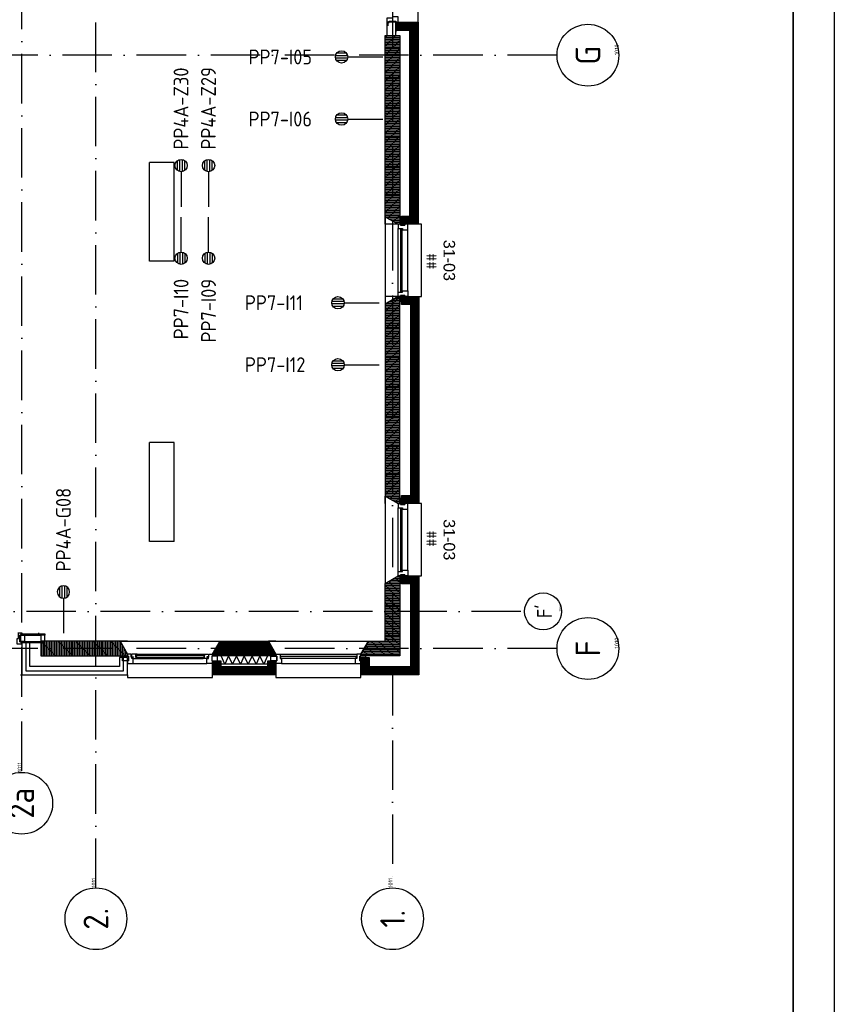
# Model space of a CAD drawing. Header units: millimetres. Extents: x 90707 to 450385, y -1262 to 949019.
# Tile 53 of 60: x 230821 to 240707, y 37290 to 49239. Entities that reach past the tile are written whole.
import ezdxf
from ezdxf.enums import TextEntityAlignment as Align

# ---------------------------------------------------------------- set-up
doc = ezdxf.new("R2010")
doc.units = ezdxf.units.MM
doc.header["$LTSCALE"] = 100
doc.linetypes.add('DASHDOT', pattern=[9, 6, -1.5, 0, -1.5])
doc.linetypes.add('HIDDEN', pattern=[9.525, 6.35, -3.175])
doc.layers.get('0').update_dxf_attribs({"linetype": 'CONTINUOUS'})
for name, color, linetype in [('AL$1----_MAATVOERING', 7, 'CONTINUOUS'), ('AL$7----_STRAMIEN', 1, 'DASHDOT'), ('AL$8----_HULPLIJNEN', 2, 'CONTINUOUS'), ('AL21----_BUITENWAND', 4, 'CONTINUOUS'), ('AL21K---_ISOLATIE', 1, 'CONTINUOUS'), ('AL22----_BINNENWAND', 7, 'CONTINUOUS'), ('AL28----_KONSTRUKTIE', 3, 'CONTINUOUS'), ('AL31----_BUITENKOZ', 7, 'CONTINUOUS'), ('AL31----_DRAAIRICHTING', 1, 'CONTINUOUS'), ('AL31----_KOZIJNMERK', 1, 'CONTINUOUS'), ('AL32----_BINNENKOZ', 7, 'CONTINUOUS'), ('ALL-----_REFLIJNEN', 8, 'CONTINUOUS'), ('ALN-----_BLOCKNAAM', 2, 'CONTINUOUS'), ('ALXA1---_RASTER50', 12, 'CONTINUOUS'), ('ALXA3---_VOLZWART', 14, 'CONTINUOUS'), ('ALXAB---_PREFABBETON', 1, 'CONTINUOUS'), ('ARMATUUR', 8, 'CONTINUOUS'), ('EB6441--_ATTRIB', 2, 'CONTINUOUS'), ('EL6441--_DATACOM', 3, 'CONTINUOUS'), ('LIJN025', 10, 'CONTINUOUS'), ('LIJN050', 90, 'CONTINUOUS'), ('MV-BINNENWANDEN', 1, 'CONTINUOUS'), ('TEKST25', 10, 'CONTINUOUS'), ('TEKST35', 50, 'CONTINUOUS'), ('TEKST50', 90, 'CONTINUOUS'), ('VOLGNUMMER', 7, 'CONTINUOUS')]:
    doc.layers.add(name, color=color, linetype=linetype)
doc.styles.add('1_8', font='ISO', dxfattribs={"height": 1.8})
doc.styles.add('ISO', font='ISO.SHX')
doc.styles.add('NORATT', font='iso.shx')
doc.styles.add('ROMAND', font='romand')
doc.styles.get("Standard").update_dxf_attribs({"font": 'iso.shx'})

# ---------------------------------------------------------------- blocks, each defined once
blk = doc.blocks.new('A0-GE')
at = {"layer": 'LIJN025'}
blk.add_lwpolyline([(1500, 841), (1500, 0), (0, 0), (0, 841)], close=True, dxfattribs=at)
at = {"layer": 'LIJN050', "const_width": 0.2}
blk.add_lwpolyline([(1495, 836), (25, 836), (25, 5), (1495, 5)], close=True, dxfattribs=at)
at = {"layer": 'TEKST25', "style": 'ROMAND', "width": 2.899115}
blk.add_attdef('STATUS', text='', height=2.5, dxfattribs=at).set_placement((1454, 71.5), (1493, 71.5), align=Align.FIT)
at = {"layer": 'TEKST25', "style": 'ISO'}
for tag, p in [('E', (1455.25, 66)), ('NAAM-E', (1466.75, 66)), ('DATUM-E', (1485, 66)), ('D', (1455.25, 61)), ('NAAM-D', (1466.75, 61)), ('DATUM-D', (1485, 61)), ('C', (1455.25, 56)), ('NAAM-C', (1466.75, 56)), ('DATUM-C', (1485, 56)), ('B', (1455.25, 51)), ('NAAM-B', (1466.75, 51)), ('DATUM-B', (1485, 51)), ('A', (1455.25, 46)), ('NAAM-A', (1466.75, 46)), ('DATUM-A', (1485, 46))]:
    blk.add_attdef(tag, text='', height=2.5, dxfattribs=at).set_placement(p, align=Align.CENTER)
for tag, p in [('DATUM', (1332.75, 36.25)), ('SCHAAL', (1368, 36.25)), ('GETEKEND', (1398.25, 36.25)), ('GECONTOL.', (1433, 36.25)), ('FORMAAT', (1463.25, 28.25))]:
    blk.add_attdef(tag, p, '', height=2.5, dxfattribs=at)
at = {"layer": 'TEKST35', "style": 'ISO'}
for tag, p in [('PROJECT', (1334.5, 72.5)), ('PLAATS', (1334.5, 63.5)), ('INSTALLATIE-REGEL1', (1334.5, 52.5)), ('INSTALLATIE-REGEL2', (1334.5, 43.5))]:
    blk.add_attdef(tag, p, '', height=4, dxfattribs=at)
blk.add_attdef('PROJ.NR.', text='', height=4, dxfattribs=at).set_placement((1481, 23), align=Align.CENTER)
at = {"layer": 'TEKST50', "style": 'ISO'}
blk.add_attdef('FILE-NAAM', text='', height=5, dxfattribs=at).set_placement((1473.5, 7.5), align=Align.CENTER)
blk = doc.blocks.new('ES4X2')
for p, q in [((-0.45, 1.4), (-0.45, 2.6)), ((-0.15, 1.27), (-0.15, 2.73)), ((0.15, 1.27), (0.15, 2.73)), ((0.45, 1.4), (0.45, 2.6)), ((0, 1.25), (0, -3))]:
    blk.add_line(p, q)
blk.add_circle((0, 2), 0.75)
at = {"style": '1_8', "flags": 8}
for tag, p in [('NUMMER', (1.25, 3.5)), ('CODE', (-1.25, 3.5))]:
    blk.add_attdef(tag, text='', height=1.8, rotation=90, dxfattribs=at).set_placement(p, align=Align.MIDDLE_LEFT)
blk.add_attdef('M_CODE', text='', height=1.8, dxfattribs=at).set_placement((0, 0), align=Align.MIDDLE_CENTER)
blk = doc.blocks.new('1011')
at = {"layer": 'AL$7----_STRAMIEN', "color": 7, "linetype": 'Continuous'}
blk.add_circle((-750, 0), 750, dxfattribs=at)
at = {"layer": 'AL$7----_STRAMIEN', "color": 3, "linetype": 'Continuous'}
blk.add_attdef('STR-NAAM', text='', height=600, rotation=360, dxfattribs=at).set_placement((-750, 0), align=Align.MIDDLE)
at = {"layer": 'ALN-----_BLOCKNAAM', "linetype": 'Continuous'}
blk.add_text('1011', height=100, dxfattribs=at).set_placement((0, 0))
blk = doc.blocks.new('1010')
at = {"layer": 'AL$7----_STRAMIEN', "color": 7, "linetype": 'Continuous'}
blk.add_circle((0, 750), 750, dxfattribs=at)
at = {"layer": 'AL$7----_STRAMIEN', "color": 3, "linetype": 'Continuous'}
blk.add_attdef('STR-NAAM', text='', height=600, rotation=360, dxfattribs=at).set_placement((0, 750), align=Align.MIDDLE)
at = {"layer": 'ALN-----_BLOCKNAAM', "linetype": 'Continuous'}
blk.add_text('1010', height=100, dxfattribs=at).set_placement((0, 0))
blk = doc.blocks.new('A$Cca306792')
at = {"layer": 'AL31----_DRAAIRICHTING'}
h = blk.add_hatch(dxfattribs=at)
h.set_pattern_fill('PREFBET', color=8, angle=90, style=0)
h.set_pattern_definition([(135, (142720.95, 42959.68), (-106.066, -106.066), [])])
h.paths.add_polyline_path([(142043, 42780), (142043, 42800), (142136, 42960), (142721, 42960), (142813, 42800), (142813, 42780)])
h = blk.add_hatch(dxfattribs=at)
h.set_pattern_fill('RASTER50', color=8, scale=50, angle=90, style=0)
h.set_pattern_definition([(90, (142720.946, 42959.675), (-10, 6e-16), [])])
h.paths.add_polyline_path([(142043, 42780), (142043, 42800), (142136, 42960), (142721, 42960), (142813, 42800), (142813, 42780)])
at = {"layer": 'ALXA1---_RASTER50'}
h = blk.add_hatch(dxfattribs=at)
h.set_pattern_fill('RASTER50', color=8, scale=100, style=0)
h.set_pattern_definition([(0, (-91089.531, 1203.591), (0, 20), [])])
h.paths.add_polyline_path([(144318, 48018), (144298, 48018), (144138, 48110), (144138, 50310), (144318, 50310)])
h = blk.add_hatch(dxfattribs=at)
h.set_pattern_fill('RASTER50', color=8, scale=100, style=0)
h.set_pattern_definition([(0, (-90089.531, -8966.409), (0, 20), [])])
h.paths.add_polyline_path([(144318, 47143), (144298, 47143), (144138, 47050), (144138, 44720), (144298, 44628), (144318, 44628)])
h = blk.add_hatch(dxfattribs=at)
h.set_pattern_fill('RASTER50', color=8, scale=100, style=0)
h.set_pattern_definition([(360, (-90089.531, 100735.76), (-2e-08, -20), [])])
h.paths.add_polyline_path([(143843, 42780), (143843, 42800), (143936, 42960), (144138, 42960), (144138, 43660), (144298, 43753), (144318, 43753), (144318, 42780)])
at = {"layer": 'ALXAB---_PREFABBETON'}
h = blk.add_hatch(dxfattribs=at)
h.set_pattern_fill('PREFBET', color=8, style=0)
h.set_pattern_definition([(45, (-91089.53, 1203.59), (-106.06602, 106.06602), [])])
h.paths.add_polyline_path([(144318, 48018), (144298, 48018), (144138, 48110), (144138, 50310), (144318, 50310)])
h = blk.add_hatch(dxfattribs=at)
h.set_pattern_fill('PREFBET', color=8, style=0)
h.set_pattern_definition([(45, (-90089.53, -8966.41), (-106.06602, 106.06602), [])])
h.paths.add_polyline_path([(144318, 47143), (144298, 47143), (144138, 47050), (144138, 44720), (144298, 44628), (144318, 44628)])
h = blk.add_hatch(dxfattribs=at)
h.set_pattern_fill('PREFBET', color=8, style=0)
h.set_pattern_definition([(315, (-90089.53, 100735.76), (-106.06602, -106.06602), [])])
h.paths.add_polyline_path([(143843, 42780), (143843, 42800), (143936, 42960), (144138, 42960), (144138, 43660), (144298, 43753), (144318, 43753), (144318, 42780)])
at = {"layer": 'AL$1----_MAATVOERING', "color": 8}
blk.add_lwpolyline([(144159, 50470), (144159, 50310), (144269, 50310), (144269, 50470)], close=True, dxfattribs=at)
at = {"layer": 'AL$7----_STRAMIEN', "color": 1}
for p, q in [((144228, 78659), (144228, 39965)), ((145786, 43320), (110378, 43320))]:
    blk.add_line(p, q, dxfattribs=at)
for points in [[(139728, 41385), (139728, 78659)], [(140628, 39965), (140628, 78659)], [(146222, 50070), (3931, 50070)], [(146222, 42870), (2867, 42870)]]:
    blk.add_lwpolyline(points, dxfattribs=at)
at = {"layer": 'AL$8----_HULPLIJNEN', "color": 8}
for p, q in [((144138, 48018), (144138, 48110)), ((144138, 48110), (144298, 48018)), ((144298, 48018), (144138, 48018)), ((144298, 47143), (144138, 47143)), ((144138, 47143), (144138, 47050)), ((144138, 47050), (144298, 47143)), ((144138, 44628), (144138, 44720)), ((144138, 44720), (144298, 44628)), ((144138, 43753), (144138, 43660)), ((144138, 43660), (144298, 43753)), ((141013, 42960), (140921, 42960)), ((140921, 42960), (141013, 42800)), ((142043, 42960), (142136, 42960)), ((142136, 42960), (142043, 42800)), ((142813, 42960), (142721, 42960)), ((142721, 42960), (142813, 42800)), ((143843, 42960), (143936, 42960)), ((143936, 42960), (143843, 42800))]:
    blk.add_line(p, q, dxfattribs=at)
at = {"layer": 'AL21----_BUITENWAND', "color": 8, "linetype": 'HIDDEN'}
for p, q in [((144538, 50470), (144538, 59390)), ((107328, 42550), (139728, 42550))]:
    blk.add_line(p, q, dxfattribs=at)
at = {"layer": 'AL21----_BUITENWAND', "color": 8}
for p, q in [((144269, 50370), (144269, 50470)), ((144269, 50470), (144538, 50470)), ((144538, 50470), (144538, 48018)), ((144438, 50370), (144269, 50370)), ((144438, 48118), (144438, 50370)), ((144338, 48118), (144438, 48118)), ((144338, 48018), (144338, 48118)), ((144538, 48018), (144338, 48018)), ((144338, 47043), (144338, 47143)), ((144338, 47143), (144548, 47143)), ((144548, 47143), (144548, 44628)), ((144448, 47043), (144338, 47043)), ((144448, 44728), (144448, 47043)), ((144338, 44728), (144448, 44728)), ((144338, 44628), (144338, 44728)), ((144548, 44628), (144338, 44628)), ((144338, 43753), (144548, 43753)), ((144338, 43653), (144338, 43753)), ((144548, 43753), (144548, 42550)), ((144448, 43653), (144338, 43653)), ((144448, 42650), (144448, 43653)), ((139728, 42940), (139728, 42550)), ((139828, 42940), (139728, 42940)), ((139728, 42940), (139728, 42550)), ((139828, 42940), (139728, 42940)), ((139828, 42650), (139828, 42940)), ((139828, 42650), (139828, 42940)), ((141013, 42760), (140913, 42760)), ((140913, 42760), (140913, 42650)), ((141013, 42760), (140913, 42760)), ((140913, 42760), (140913, 42650)), ((141013, 42550), (141013, 42760)), ((141013, 42550), (141013, 42760)), ((142043, 42550), (142043, 42719)), ((142043, 42719), (142143, 42719)), ((142143, 42719), (142143, 42650)), ((142713, 42650), (142713, 42719)), ((142713, 42719), (142813, 42719)), ((142813, 42719), (142813, 42550)), ((143843, 42550), (143843, 42760)), ((143843, 42760), (143943, 42760)), ((143943, 42760), (143943, 42650)), ((139728, 42550), (141013, 42550)), ((139728, 42550), (141013, 42550)), ((140913, 42650), (139828, 42650)), ((140913, 42650), (139828, 42650)), ((142813, 42550), (142043, 42550)), ((142143, 42650), (142713, 42650)), ((144548, 42550), (143843, 42550)), ((143943, 42650), (144448, 42650))]:
    blk.add_line(p, q, dxfattribs=at)
for points in [[(144338, 48118), (144438, 48118), (144438, 50370), (144269, 50370), (144269, 50470), (144538, 50470), (144538, 48018), (144338, 48018)], [(144338, 44728), (144448, 44728), (144448, 47043), (144338, 47043), (144338, 47143), (144548, 47143), (144548, 44628), (144338, 44628)], [(144338, 43753), (144548, 43753), (144548, 42550), (143843, 42550), (143843, 42760), (143943, 42760), (143943, 42650), (144448, 42650), (144448, 43653), (144338, 43653)]]:
    blk.add_lwpolyline(points, close=True, dxfattribs=at)
at = {"layer": 'AL21K---_ISOLATIE', "color": 8, "linetype": 'Continuous'}
blk.add_line((142713, 42780), (142143, 42780), dxfattribs=at)
at = {"layer": 'AL22----_BINNENWAND', "color": 8, "linetype": 'Continuous'}
blk.add_line((139932, 43060), (139932, 43045), dxfattribs=at)
at = {"layer": 'AL28----_KONSTRUKTIE', "color": 8, "linetype": 'Continuous'}
for p, q in [((144138, 48110), (144138, 50310)), ((144138, 50310), (144318, 50310)), ((144318, 50310), (144318, 48018)), ((144298, 48018), (144138, 48110)), ((144318, 48018), (144298, 48018)), ((144138, 43660), (144298, 43753)), ((144298, 43753), (144318, 43753)), ((144318, 43753), (144318, 42780)), ((144138, 42960), (144138, 43660)), ((140921, 42960), (139958, 42960)), ((139958, 42960), (139958, 42780)), ((140921, 42960), (139958, 42960)), ((139958, 42960), (139958, 42780)), ((141013, 42800), (140921, 42960)), ((141013, 42800), (140921, 42960)), ((143843, 42800), (143936, 42960)), ((143936, 42960), (144138, 42960)), ((139958, 42780), (141013, 42780)), ((139958, 42780), (141013, 42780)), ((141013, 42780), (141013, 42800)), ((141013, 42780), (141013, 42800)), ((143843, 42780), (143843, 42800)), ((144318, 42780), (143843, 42780))]:
    blk.add_line(p, q, dxfattribs=at)
at = {"layer": 'AL28----_KONSTRUKTIE', "color": 8}
for p, q in [((144298, 47143), (144138, 47050)), ((144318, 47143), (144298, 47143)), ((144318, 44628), (144318, 47143)), ((144138, 47050), (144138, 44720)), ((144138, 44720), (144298, 44628)), ((144298, 44628), (144318, 44628)), ((142043, 42800), (142136, 42960)), ((142136, 42960), (142721, 42960)), ((142721, 42960), (142813, 42800)), ((142043, 42780), (142043, 42800)), ((142813, 42780), (142043, 42780)), ((142813, 42800), (142813, 42780)), ((143843, 42650), (143843, 42650))]:
    blk.add_line(p, q, dxfattribs=at)
at = {"layer": 'AL28----_KONSTRUKTIE', "color": 8, "linetype": 'Continuous'}
for points in [[(144318, 48018), (144298, 48018), (144138, 48110), (144138, 50310), (144318, 50310)], [(143843, 42780), (143843, 42800), (143936, 42960), (144138, 42960), (144138, 43660), (144298, 43753), (144318, 43753), (144318, 42780)]]:
    blk.add_lwpolyline(points, close=True, dxfattribs=at)
at = {"layer": 'AL28----_KONSTRUKTIE', "color": 8}
blk.add_lwpolyline([(144318, 47143), (144298, 47143), (144138, 47050), (144138, 44720), (144298, 44628), (144318, 44628)], close=True, dxfattribs=at)
blk.add_lwpolyline([(143843, 42650), (143843, 42650)], dxfattribs=at)
at = {"layer": 'AL31----_BUITENKOZ', "color": 8}
for p, q in [((144159, 50519), (144159, 50469)), ((144159, 50469), (144189, 50469)), ((144159, 50469), (144159, 50309)), ((144174, 50469), (144159, 50469)), ((144174, 50469), (144189, 50469)), ((144174, 50427), (144174, 50469)), ((144189, 50469), (144189, 50483)), ((144189, 50483), (144269, 50483)), ((144189, 50469), (144189, 50483)), ((144189, 50483), (144269, 50483)), ((144269, 50483), (144269, 50427)), ((144269, 50483), (144269, 50469)), ((144269, 50469), (144298, 50469)), ((144298, 50469), (144298, 50536)), ((144159, 50309), (144174, 50309)), ((144174, 50309), (144269, 50309)), ((144269, 50309), (144269, 50350)), ((144298, 48018), (144138, 48110)), ((144138, 48110), (144138, 47050)), ((144578, 48018), (144298, 48018)), ((144578, 47143), (144578, 48018)), ((144138, 47050), (144298, 47143)), ((144298, 47143), (144578, 47143)), ((144298, 44628), (144138, 44720)), ((144138, 44720), (144138, 43660)), ((144578, 44628), (144298, 44628)), ((144578, 43753), (144578, 44628)), ((144138, 43660), (144298, 43753)), ((144298, 43753), (144578, 43753)), ((139705, 43030), (139958, 43030)), ((139705, 42950), (139705, 43030)), ((139719, 43048), (139958, 43048)), ((139719, 43030), (139719, 43048)), ((139958, 43030), (139719, 43030)), ((139958, 43048), (139958, 43030)), ((139958, 43030), (139958, 42950)), ((139958, 42950), (139705, 42950)), ((140921, 42960), (142136, 42960)), ((140921, 42960), (142136, 42960)), ((142721, 42960), (143936, 42960)), ((142721, 42960), (143936, 42960)), ((141068, 42798), (141061, 42798)), ((141061, 42798), (141061, 42769)), ((141068, 42798), (141061, 42798)), ((141061, 42798), (141061, 42769)), ((141070, 42803), (141068, 42798)), ((141070, 42803), (141068, 42798)), ((141113, 42803), (141070, 42803)), ((141113, 42803), (141070, 42803)), ((141113, 42803), (141944, 42803)), ((141113, 42762), (141113, 42803)), ((141113, 42800), (141113, 42787)), ((141130, 42800), (141113, 42800)), ((141113, 42787), (141130, 42787)), ((141130, 42787), (141130, 42800)), ((141927, 42787), (141927, 42800)), ((141927, 42800), (141944, 42800)), ((141944, 42787), (141927, 42787)), ((141944, 42762), (141944, 42803)), ((141944, 42803), (141987, 42803)), ((141944, 42800), (141944, 42787)), ((141987, 42803), (141989, 42798)), ((141989, 42798), (141996, 42798)), ((141996, 42798), (141996, 42769)), ((142863, 42800), (143793, 42800)), ((140952, 42719), (140952, 42775)), ((140952, 42775), (141023, 42775)), ((140952, 42719), (140952, 42775)), ((140952, 42775), (141023, 42775)), ((141023, 42719), (140952, 42719)), ((141023, 42719), (140952, 42719)), ((141023, 42775), (141023, 42719)), ((141023, 42775), (141023, 42719)), ((141061, 42769), (141083, 42769)), ((141061, 42769), (141083, 42769)), ((141083, 42764), (141075, 42764)), ((141075, 42764), (141075, 42749)), ((141075, 42749), (141080, 42749)), ((141080, 42749), (141127, 42749)), ((141080, 42686), (141976, 42686)), ((141083, 42769), (141083, 42764)), ((141130, 42762), (141113, 42762)), ((141127, 42749), (141130, 42762)), ((141127, 42749), (141929, 42749)), ((141929, 42749), (141927, 42762)), ((141927, 42762), (141944, 42762)), ((141976, 42749), (141929, 42749)), ((141996, 42769), (141974, 42769)), ((141974, 42769), (141974, 42764)), ((141974, 42764), (141982, 42764)), ((141982, 42749), (141976, 42749)), ((141982, 42764), (141982, 42749)), ((142033, 42775), (142033, 42719)), ((142104, 42775), (142033, 42775)), ((142033, 42719), (142104, 42719)), ((142104, 42719), (142104, 42775)), ((142752, 42719), (142752, 42775)), ((142752, 42775), (142823, 42775)), ((142823, 42719), (142752, 42719)), ((142823, 42775), (142823, 42719)), ((142880, 42686), (143776, 42686)), ((143833, 42775), (143833, 42719)), ((143904, 42775), (143833, 42775)), ((143833, 42719), (143904, 42719)), ((143904, 42719), (143904, 42775)), ((141013, 42550), (141013, 42520)), ((141013, 42550), (141013, 42520)), ((142043, 42520), (142043, 42550)), ((142813, 42550), (142813, 42520)), ((143843, 42520), (143843, 42550)), ((143843, 42520), (143843, 42550)), ((141013, 42520), (142043, 42520)), ((141013, 42520), (142043, 42520)), ((142813, 42520), (143843, 42520)), ((142813, 42520), (143843, 42520))]:
    blk.add_line(p, q, dxfattribs=at)
at = {"layer": 'AL31----_BUITENKOZ', "color": 8, "linetype": 'Continuous'}
for p, q in [((139680, 43060), (139719, 43060)), ((139719, 43030), (139705, 43030)), ((139705, 43030), (139705, 42950)), ((139719, 43060), (139719, 43054)), ((139719, 43054), (139719, 43040)), ((139719, 43040), (139719, 43040)), ((139719, 43040), (139719, 43030)), ((139719, 42921), (139700, 42921)), ((139705, 42950), (139719, 42950)), ((139719, 42950), (139719, 42941)), ((139719, 42941), (139719, 42941)), ((139719, 42941), (139719, 42927)), ((139719, 42927), (139719, 42921)), ((141115, 42785), (141115, 42764)), ((141942, 42785), (141115, 42785)), ((141942, 42764), (141942, 42785)), ((142813, 42775), (142813, 42800)), ((142813, 42800), (142863, 42800)), ((142863, 42800), (142863, 42800)), ((142863, 42800), (142863, 42749)), ((143793, 42800), (143793, 42800)), ((143793, 42800), (143793, 42749)), ((143843, 42800), (143793, 42800)), ((143843, 42775), (143843, 42800)), ((141115, 42764), (141942, 42764)), ((142823, 42775), (142813, 42775)), ((142813, 42775), (142813, 42775)), ((142813, 42686), (142813, 42719)), ((142813, 42719), (142823, 42719)), ((142880, 42686), (142813, 42686)), ((142823, 42719), (142823, 42775)), ((142863, 42749), (142880, 42749)), ((142868, 42774), (142868, 42753)), ((143788, 42774), (142868, 42774)), ((142868, 42753), (143788, 42753)), ((142880, 42749), (142880, 42686)), ((142880, 42686), (142880, 42686)), ((142880, 42686), (142880, 42686)), ((142880, 42686), (142880, 42686)), ((142880, 42686), (142880, 42686)), ((143793, 42749), (143776, 42749)), ((143776, 42749), (143776, 42686)), ((143776, 42686), (143776, 42686)), ((143776, 42686), (143776, 42686)), ((143776, 42686), (143776, 42686)), ((143776, 42686), (143776, 42686)), ((143776, 42686), (143843, 42686)), ((143788, 42753), (143788, 42774)), ((143833, 42719), (143833, 42775)), ((143833, 42775), (143843, 42775)), ((143843, 42719), (143833, 42719)), ((143843, 42775), (143843, 42775)), ((143843, 42686), (143843, 42719))]:
    blk.add_line(p, q, dxfattribs=at)
at = {"layer": 'AL31----_BUITENKOZ', "color": 8}
for points in [[(144226, 50537), (144226, 50520), (144159, 50520), (144159, 50470), (144189, 50470), (144189, 50484), (144269, 50484), (144269, 50470), (144298, 50470), (144298, 50537)], [(144298, 48018), (144138, 48110), (144138, 47050), (144298, 47143), (144578, 47143), (144578, 48018)], [(144323, 48008), (144379, 48008), (144379, 48079), (144323, 48079)], [(144323, 48008), (144379, 48008), (144379, 48079), (144323, 48079)], [(144323, 47153), (144379, 47153), (144379, 47082), (144323, 47082)], [(144323, 47153), (144379, 47153), (144379, 47082), (144323, 47082)], [(144298, 44628), (144138, 44720), (144138, 43660), (144298, 43753), (144578, 43753), (144578, 44628)], [(144323, 44618), (144379, 44618), (144379, 44689), (144323, 44689)], [(144323, 44618), (144379, 44618), (144379, 44689), (144323, 44689)], [(144323, 43763), (144379, 43763), (144379, 43692), (144323, 43692)], [(144323, 43763), (144379, 43763), (144379, 43692), (144323, 43692)], [(139714, 43030), (139958, 43030), (139958, 42950), (139714, 42950)], [(139714, 43030), (139714, 42960), (139764, 42960), (139764, 43030)], [(139728, 43048), (140008, 43048), (140008, 43030), (139728, 43030)], [(139958, 43030), (139958, 42960), (140008, 42960), (140008, 43030)], [(139728, 42950), (139958, 42950), (139958, 42940), (139728, 42940)], [(143833, 42775), (143833, 42719), (143904, 42719), (143904, 42775)]]:
    blk.add_lwpolyline(points, close=True, dxfattribs=at)
for points in [[(144269, 50427), (144269, 50350)], [(144298, 47193), (144298, 47968)], [(144298, 47193), (144298, 47968)], [(144412, 47210), (144412, 47951)], [(144412, 47210), (144412, 47951)], [(144298, 43803), (144298, 44578)], [(144298, 43803), (144298, 44578)], [(144412, 43820), (144412, 44561)], [(144412, 43820), (144412, 44561)]]:
    blk.add_lwpolyline(points, dxfattribs=at)
at = {"layer": 'AL31----_BUITENKOZ', "color": 8, "linetype": 'Continuous'}
for points in [[(144298, 47968), (144298, 47968), (144349, 47968), (144349, 47951), (144412, 47951), (144412, 47951), (144412, 47951), (144412, 47951), (144412, 47951), (144412, 48018), (144379, 48018), (144379, 48008), (144323, 48008), (144323, 48018), (144323, 48018), (144298, 48018)], [(144298, 47968), (144298, 47968), (144349, 47968), (144349, 47951), (144412, 47951), (144412, 47951), (144412, 47951), (144412, 47951), (144412, 47951), (144412, 48018), (144379, 48018), (144379, 48008), (144323, 48008), (144323, 48018), (144323, 48018), (144298, 48018)], [(144324, 47198), (144345, 47198), (144345, 47963), (144324, 47963)], [(144324, 47198), (144345, 47198), (144345, 47963), (144324, 47963)], [(144298, 47193), (144298, 47193), (144349, 47193), (144349, 47210), (144412, 47210), (144412, 47210), (144412, 47210), (144412, 47210), (144412, 47210), (144412, 47143), (144379, 47143), (144379, 47153), (144323, 47153), (144323, 47143), (144323, 47143), (144298, 47143)], [(144298, 47193), (144298, 47193), (144349, 47193), (144349, 47210), (144412, 47210), (144412, 47210), (144412, 47210), (144412, 47210), (144412, 47210), (144412, 47143), (144379, 47143), (144379, 47153), (144323, 47153), (144323, 47143), (144323, 47143), (144298, 47143)], [(144298, 44578), (144298, 44578), (144349, 44578), (144349, 44561), (144412, 44561), (144412, 44561), (144412, 44561), (144412, 44561), (144412, 44561), (144412, 44628), (144379, 44628), (144379, 44618), (144323, 44618), (144323, 44628), (144323, 44628), (144298, 44628)], [(144298, 44578), (144298, 44578), (144349, 44578), (144349, 44561), (144412, 44561), (144412, 44561), (144412, 44561), (144412, 44561), (144412, 44561), (144412, 44628), (144379, 44628), (144379, 44618), (144323, 44618), (144323, 44628), (144323, 44628), (144298, 44628)], [(144324, 43808), (144345, 43808), (144345, 44573), (144324, 44573)], [(144324, 43808), (144345, 43808), (144345, 44573), (144324, 44573)], [(144298, 43803), (144298, 43803), (144349, 43803), (144349, 43820), (144412, 43820), (144412, 43820), (144412, 43820), (144412, 43820), (144412, 43820), (144412, 43753), (144379, 43753), (144379, 43763), (144323, 43763), (144323, 43753), (144323, 43753), (144298, 43753)], [(144298, 43803), (144298, 43803), (144349, 43803), (144349, 43820), (144412, 43820), (144412, 43820), (144412, 43820), (144412, 43820), (144412, 43820), (144412, 43753), (144379, 43753), (144379, 43763), (144323, 43763), (144323, 43753), (144323, 43753), (144298, 43753)], [(139689, 43060), (139728, 43060), (139728, 43054), (139728, 43040), (139728, 43040), (139728, 43030), (139714, 43030), (139714, 42950), (139728, 42950), (139728, 42941), (139728, 42941), (139728, 42927), (139728, 42921), (139709, 42921), (139672, 42921), (139672, 42928), (139672, 42932), (139672, 42940), (139672, 42993), (139689, 42993)], [(143793, 42800), (143793, 42800), (143793, 42749), (143776, 42749), (143776, 42686), (143776, 42686), (143776, 42686), (143776, 42686), (143776, 42686), (143843, 42686), (143843, 42719), (143833, 42719), (143833, 42775), (143843, 42775), (143843, 42775), (143843, 42800)]]:
    blk.add_lwpolyline(points, close=True, dxfattribs=at)
at = {"layer": 'AL31----_DRAAIRICHTING', "color": 8}
for p, q in [((141113, 42803), (141944, 42803)), ((141113, 42762), (141113, 42803)), ((141113, 42800), (141113, 42787)), ((141130, 42800), (141113, 42800)), ((141113, 42787), (141130, 42787)), ((141115, 42785), (141115, 42764)), ((141942, 42785), (141115, 42785)), ((141130, 42787), (141130, 42800)), ((141927, 42787), (141927, 42800)), ((141927, 42800), (141944, 42800)), ((141944, 42787), (141927, 42787)), ((141942, 42764), (141942, 42785)), ((141944, 42762), (141944, 42803)), ((141944, 42803), (141987, 42803)), ((141944, 42800), (141944, 42787)), ((141987, 42803), (141989, 42798)), ((141989, 42798), (141996, 42798)), ((141996, 42798), (141996, 42769)), ((141999, 42764), (141999, 42800)), ((141999, 42800), (142043, 42800)), ((142043, 42800), (142043, 42775)), ((142813, 42775), (142813, 42800)), ((142813, 42800), (142863, 42800)), ((142863, 42800), (143793, 42800)), ((142863, 42800), (142863, 42800)), ((142863, 42800), (142863, 42749)), ((141083, 42764), (141075, 42764)), ((141075, 42764), (141075, 42749)), ((141075, 42749), (141080, 42749)), ((141080, 42749), (141127, 42749)), ((141080, 42686), (141080, 42749)), ((141080, 42686), (141976, 42686)), ((141083, 42769), (141083, 42764)), ((141130, 42762), (141113, 42762)), ((141115, 42764), (141942, 42764)), ((141127, 42749), (141130, 42762)), ((141127, 42749), (141929, 42749)), ((141929, 42749), (141927, 42762)), ((141927, 42762), (141944, 42762)), ((141976, 42749), (141929, 42749)), ((141996, 42769), (141974, 42769)), ((141974, 42769), (141974, 42764)), ((141974, 42764), (141982, 42764)), ((141982, 42749), (141976, 42749)), ((141976, 42686), (141976, 42749)), ((141976, 42749), (141993, 42749)), ((142043, 42686), (141976, 42686)), ((141982, 42764), (141982, 42749)), ((141993, 42749), (141993, 42764)), ((141993, 42764), (141999, 42764)), ((142043, 42775), (142033, 42775)), ((142033, 42775), (142033, 42719)), ((142033, 42775), (142033, 42719)), ((142104, 42775), (142033, 42775)), ((142033, 42719), (142043, 42719)), ((142033, 42719), (142104, 42719)), ((142043, 42719), (142043, 42686)), ((142104, 42719), (142104, 42775)), ((142752, 42719), (142752, 42775)), ((142752, 42775), (142823, 42775)), ((142823, 42719), (142752, 42719)), ((142823, 42775), (142813, 42775)), ((142813, 42775), (142813, 42775)), ((142813, 42686), (142813, 42719)), ((142813, 42719), (142823, 42719)), ((142880, 42686), (142813, 42686)), ((142823, 42775), (142823, 42719)), ((142823, 42719), (142823, 42775)), ((142863, 42749), (142880, 42749)), ((142868, 42774), (142868, 42753)), ((143788, 42774), (142868, 42774)), ((142868, 42753), (143788, 42753)), ((142880, 42749), (142880, 42686)), ((142880, 42686), (143776, 42686)), ((142880, 42686), (142880, 42686)), ((142880, 42686), (142880, 42686)), ((142880, 42686), (142880, 42686)), ((142880, 42686), (142880, 42686)), ((143788, 42753), (143788, 42774)), ((142043, 42520), (142043, 42550)), ((142813, 42550), (142813, 42520))]:
    blk.add_line(p, q, dxfattribs=at)
for points in [[(142043, 42780), (142043, 42800), (142136, 42960), (142721, 42960), (142813, 42800), (142813, 42780)], [(142143, 42719), (142143, 42650), (142713, 42650), (142713, 42719), (142813, 42719), (142813, 42550), (142043, 42550), (142043, 42719)]]:
    blk.add_lwpolyline(points, close=True, dxfattribs=at)
for points in [[(142713, 42780), (142143, 42780)], [(142709, 42780), (142666, 42680), (142618, 42780), (142571, 42680), (142523, 42780), (142476, 42680), (142428, 42780), (142381, 42680), (142333, 42780), (142286, 42680), (142238, 42780), (142191, 42680), (142148, 42780)], [(142093, 42719), (142093, 42600), (142763, 42600), (142763, 42719)], [(142713, 42680), (142143, 42680)]]:
    blk.add_lwpolyline(points, dxfattribs=at)
at = {"layer": 'AL31----_DRAAIRICHTING', "color": 8, "const_width": 100}
blk.add_lwpolyline([(142093, 42719), (142093, 42600), (142763, 42600), (142763, 42719)], dxfattribs=at)
at = {"layer": 'AL32----_BINNENKOZ', "color": 8}
for p, q in [((141013, 42800), (141013, 42775)), ((141057, 42800), (141013, 42800)), ((141013, 42800), (141013, 42775)), ((141057, 42800), (141013, 42800)), ((141057, 42764), (141057, 42800)), ((141057, 42764), (141057, 42800)), ((141999, 42764), (141999, 42800)), ((141999, 42800), (142043, 42800)), ((142043, 42800), (142043, 42775)), ((141013, 42775), (141023, 42775)), ((141013, 42775), (141023, 42775)), ((141023, 42719), (141013, 42719)), ((141013, 42719), (141013, 42686)), ((141023, 42719), (141013, 42719)), ((141013, 42719), (141013, 42686)), ((141013, 42686), (141080, 42686)), ((141013, 42686), (141080, 42686)), ((141023, 42775), (141023, 42719)), ((141023, 42775), (141023, 42719)), ((141063, 42764), (141057, 42764)), ((141063, 42764), (141057, 42764)), ((141063, 42749), (141063, 42764)), ((141063, 42749), (141063, 42764)), ((141080, 42749), (141063, 42749)), ((141080, 42749), (141063, 42749)), ((141080, 42686), (141080, 42749)), ((141976, 42686), (141976, 42749)), ((141976, 42749), (141993, 42749)), ((142043, 42686), (141976, 42686)), ((141993, 42749), (141993, 42764)), ((141993, 42764), (141999, 42764)), ((142043, 42775), (142033, 42775)), ((142033, 42775), (142033, 42719)), ((142033, 42719), (142043, 42719)), ((142043, 42719), (142043, 42686))]:
    blk.add_line(p, q, dxfattribs=at)
at = {"layer": 'ALL-----_REFLIJNEN', "color": 8, "linetype": 'Continuous'}
for p, q in [((139778, 42940), (139778, 42600)), ((139778, 42940), (139778, 42600)), ((140963, 42600), (140963, 42760)), ((140963, 42600), (140963, 42760)), ((142093, 42719), (142093, 42600)), ((142763, 42600), (142763, 42719)), ((139778, 42600), (140963, 42600)), ((139778, 42600), (140963, 42600)), ((142093, 42600), (142763, 42600))]:
    blk.add_line(p, q, dxfattribs=at)
at = {"layer": 'ALXA1---_RASTER50', "color": 8}
for p, q in [((139970, 42780), (139970, 42960)), ((139990, 42780), (139990, 42960)), ((140010, 42780), (140010, 42960)), ((140030, 42780), (140030, 42960)), ((140050, 42780), (140050, 42960)), ((140070, 42780), (140070, 42960)), ((140090, 42780), (140090, 42960)), ((140110, 42780), (140110, 42960)), ((140130, 42780), (140130, 42960)), ((140150, 42780), (140150, 42960)), ((140170, 42780), (140170, 42960)), ((140190, 42780), (140190, 42960)), ((140210, 42780), (140210, 42960)), ((140230, 42780), (140230, 42960)), ((140250, 42780), (140250, 42960)), ((140270, 42780), (140270, 42960)), ((140290, 42780), (140290, 42960)), ((140310, 42780), (140310, 42960)), ((140330, 42780), (140330, 42960)), ((140350, 42780), (140350, 42960)), ((140370, 42780), (140370, 42960)), ((140390, 42780), (140390, 42960)), ((140410, 42780), (140410, 42960)), ((140430, 42780), (140430, 42960)), ((140450, 42780), (140450, 42960)), ((140470, 42780), (140470, 42960)), ((140490, 42780), (140490, 42960)), ((140510, 42780), (140510, 42960)), ((140530, 42780), (140530, 42960)), ((140550, 42780), (140550, 42960)), ((140570, 42780), (140570, 42960)), ((140590, 42780), (140590, 42960)), ((140610, 42780), (140610, 42960)), ((140630, 42780), (140630, 42960)), ((140650, 42780), (140650, 42960)), ((140670, 42780), (140670, 42960)), ((140690, 42780), (140690, 42960)), ((140710, 42780), (140710, 42960)), ((140730, 42780), (140730, 42960)), ((140750, 42780), (140750, 42960)), ((140770, 42780), (140770, 42960)), ((140790, 42780), (140790, 42960)), ((140810, 42780), (140810, 42960)), ((140830, 42780), (140830, 42960)), ((140850, 42780), (140850, 42960)), ((140870, 42780), (140870, 42960)), ((140890, 42780), (140890, 42960)), ((140910, 42780), (140910, 42960)), ((140930, 42780), (140930, 42943)), ((140950, 42780), (140950, 42909)), ((140970, 42780), (140970, 42874)), ((140990, 42780), (140990, 42839)), ((141010, 42780), (141010, 42805))]:
    blk.add_line(p, q, dxfattribs=at)
at = {"layer": 'ALXA3---_VOLZWART', "color": 8}
for p, q in [((139778, 42940), (139778, 42600)), ((140963, 42600), (140963, 42760)), ((139778, 42600), (140963, 42600))]:
    blk.add_line(p, q, dxfattribs=at)
at = {"layer": 'ALXA3---_VOLZWART', "color": 8, "const_width": 100}
for points in [[(144338, 48068), (144488, 48068), (144488, 50420), (144269, 50420)], [(144338, 44678), (144498, 44678), (144498, 47093), (144338, 47093)], [(144338, 43703), (144498, 43703), (144498, 42600), (143893, 42600), (143893, 42760)]]:
    blk.add_lwpolyline(points, dxfattribs=at)
at = {"layer": 'ALXAB---_PREFABBETON', "color": 8}
for p, q in [((144138, 50180), (144268, 50310)), ((144138, 49967), (144318, 50147)), ((144138, 49755), (144318, 49935)), ((144138, 49543), (144318, 49723)), ((144138, 49331), (144318, 49511)), ((144138, 49119), (144318, 49299)), ((144138, 48907), (144318, 49087)), ((144138, 48695), (144318, 48875)), ((144138, 48482), (144318, 48662)), ((144138, 48270), (144318, 48450)), ((144171, 48091), (144318, 48238)), ((144310, 48018), (144318, 48026)), ((144138, 46858), (144318, 47038)), ((144138, 46646), (144318, 46826)), ((144138, 46434), (144318, 46614)), ((144138, 46222), (144318, 46402)), ((144138, 46010), (144318, 46190)), ((144138, 45798), (144318, 45978)), ((144138, 45586), (144318, 45766)), ((144138, 45373), (144318, 45553)), ((144138, 45161), (144318, 45341)), ((144138, 44949), (144318, 45129)), ((144138, 44737), (144318, 44917)), ((144262, 44649), (144318, 44705)), ((144138, 43638), (144318, 43458)), ((144259, 43730), (144318, 43670)), ((144138, 43426), (144318, 43246)), ((144138, 43214), (144318, 43034)), ((140136, 42780), (139958, 42958)), ((140136, 42780), (139958, 42958)), ((140348, 42780), (140168, 42960)), ((140348, 42780), (140168, 42960)), ((140560, 42780), (140380, 42960)), ((140560, 42780), (140380, 42960)), ((140773, 42780), (140593, 42960)), ((140773, 42780), (140593, 42960)), ((140985, 42780), (140805, 42960)), ((140985, 42780), (140805, 42960)), ((142265, 42780), (142117, 42927)), ((142477, 42780), (142297, 42960)), ((142689, 42780), (142509, 42960)), ((143968, 42960), (144148, 42780)), ((144138, 43002), (144318, 42822)), ((142052, 42780), (142043, 42789)), ((143870, 42846), (143936, 42780))]:
    blk.add_line(p, q, dxfattribs=at)
at = {"layer": 'ARMATUUR', "color": 8}
for points in [[(141578, 48770), (141278, 48770)], [(141278, 47570), (141278, 48770)], [(141578, 47570), (141578, 48770)], [(141578, 47570), (141278, 47570)], [(141578, 45370), (141278, 45370)], [(141278, 44170), (141278, 45370)], [(141578, 44170), (141578, 45370)], [(141578, 44170), (141278, 44170)]]:
    blk.add_lwpolyline(points, dxfattribs=at)
at = {"layer": 'AL$7----_STRAMIEN', "rotation": 90}
for name, p, xscale, yscale, zscale, values in [('1010', (146974, 50070), 0.5, 0.5, 0.5, {'STR-NAAM': 'G'}), ('1010', (146280, 43320), 0.3, 0.3, 0.3, {'STR-NAAM': "F'"}), ('1010', (146974, 42870), 0.5, 0.5, 0.5, {'STR-NAAM': 'F'}), ('1011', (139728, 41367), 0.5, 0.5, 0.5, {'STR-NAAM': '2a'}), ('1011', (140628, 39965), 0.5, 0.5, 0.5, {'STR-NAAM': '2.'}), ('1011', (144228, 39965), 0.5, 0.5, 0.5, {'STR-NAAM': '1.'})]:
    blk.add_blockref(name, p, dxfattribs=dict(at, xscale=xscale, yscale=yscale, zscale=zscale)).add_auto_attribs(values)
at = {"layer": 'AL31----_KOZIJNMERK', "color": 8, "char_height": 140, "width": 816, "attachment_point": 2, "rotation": 270}
for insert in [(144987, 47580), (144987, 44190)]:
    blk.add_mtext('\\fArial|b0|i0|c0|p34;31-03', dxfattribs=dict(at, insert=insert))
at = {"layer": 'MV-BINNENWANDEN', "color": 8}
for p in [(144639, 47667), (144639, 44302)]:
    blk.add_text('##', height=122.5, rotation=270, dxfattribs=at).set_placement(p)
at = {"layer": 'VOLGNUMMER', "color": 252, "linetype": 'ByBlock'}
for tag, p in [('0.28', (16187, 74214)), ('0.16', (78893, 73105)), ('0.17', (62961, 72994)), ('0.29', (35887, 72529)), ('0.18', (53124, 64542)), ('0.701', (85482, 63517)), ('0.30', (29366, 63128)), ('0.32', (36092, 63166)), ('0.12', (90689, 63024)), ('0.29A', (33165, 62745)), ('0.30', (38191, 61494)), ('0.19', (61479, 61433)), ('0.27', (17657, 61363)), ('0.14', (89762, 60088)), ('0.33', (45869, 59450)), ('0.15', (73454, 57402)), ('0.25', (28058, 57013)), ('0.801', (112714, 57073)), ('0.18A', (61029, 56759)), ('0.26A', (36299, 54851)), ('0.20', (60895, 53506)), ('0.800', (90980, 50804)), ('0.25A', (73288, 48435)), ('0.21', (58702, 48178)), ('0.300', (94483, 48257)), ('0.24', (35041, 47783)), ('0.102', (87631, 47613)), ('0.26', (18559, 46119)), ('0.203', (95795, 46197)), ('0.802', (68387, 42721)), ('0.204', (95497, 42149)), ('0.07B', (66790, 38909)), ('0.702', (95327, 36513))]:
    blk.add_attdef(tag, text='', height=250, dxfattribs=at).set_placement(p, align=Align.MIDDLE_CENTER)
at = {"layer": 'VOLGNUMMER', "color": 8, "linetype": 'ByBlock'}
blk.add_attdef('0.600', text='', height=250, dxfattribs=at).set_placement((96800, 48300), align=Align.MIDDLE_CENTER)

msp = doc.modelspace()

# ---------------------------------------------------------------- block references
at = {"xscale": 100, "yscale": 100, "zscale": 100}
msp.add_blockref('A0-GE', (90707, 191), dxfattribs=at)
at = {"layer": 'EL6441--_DATACOM'}
msp.add_blockref('A$Cca306792', (91118, -1262), dxfattribs=at)
ref = msp.add_blockref('ES4X2', (234928, 48787), dxfattribs=dict(at, xscale=100, yscale=100, zscale=100, rotation=90))
ref.add_attrib('CODE', 'PP7-I05', dxfattribs={"layer": 'EB6441--_ATTRIB', "color": 1, "height": 180, "style": 'NORATT', "flags": 8}).set_placement((233599, 48787), align=Align.MIDDLE_LEFT)
ref = msp.add_blockref('ES4X2', (232780, 47269), dxfattribs=dict(at, xscale=100, yscale=100, zscale=100))
ref.add_attrib('NUMMER', 'PP4A-Z30', dxfattribs={"layer": 'EB6441--_ATTRIB', "color": 1, "height": 180, "rotation": 90, "style": 'NORATT', "flags": 8}).set_placement((232779, 47663), align=Align.MIDDLE_LEFT)
ref = msp.add_blockref('ES4X2', (233113, 47269), dxfattribs=dict(at, xscale=100, yscale=100, zscale=100))
ref.add_attrib('NUMMER', 'PP4A-Z29', dxfattribs={"layer": 'EB6441--_ATTRIB', "color": 1, "height": 180, "rotation": 90, "style": 'NORATT', "flags": 8}).set_placement((233112, 47663), align=Align.MIDDLE_LEFT)
ref = msp.add_blockref('ES4X2', (234928, 48034), dxfattribs=dict(at, xscale=100, yscale=100, zscale=100, rotation=90))
ref.add_attrib('CODE', 'PP7-I06', dxfattribs={"layer": 'EB6441--_ATTRIB', "color": 1, "height": 180, "style": 'NORATT', "flags": 8}).set_placement((233599, 48034), align=Align.MIDDLE_LEFT)
ref = msp.add_blockref('ES4X2', (232780, 46544), dxfattribs=dict(at, xscale=100, yscale=100, zscale=100, rotation=180))
ref.add_attrib('CODE', 'PP7-I10', dxfattribs={"layer": 'EB6441--_ATTRIB', "color": 1, "height": 180, "rotation": 90, "style": 'NORATT', "flags": 8}).set_placement((232780, 46094), align=Align.MIDDLE_RIGHT)
ref = msp.add_blockref('ES4X2', (233113, 46544), dxfattribs=dict(at, xscale=100, yscale=100, zscale=100, rotation=180))
ref.add_attrib('CODE', 'PP7-I09', dxfattribs={"layer": 'EB6441--_ATTRIB', "color": 1, "height": 180, "rotation": 90, "style": 'NORATT', "flags": 8}).set_placement((233113, 46094), align=Align.MIDDLE_RIGHT)
ref = msp.add_blockref('ES4X2', (234884, 45804), dxfattribs=dict(at, xscale=100, yscale=100, zscale=100, rotation=90))
ref.add_attrib('CODE', 'PP7-I11', dxfattribs={"layer": 'EB6441--_ATTRIB', "color": 1, "height": 180, "style": 'NORATT', "flags": 8}).set_placement((233555, 45804), align=Align.MIDDLE_LEFT)
ref = msp.add_blockref('ES4X2', (234884, 45052), dxfattribs=dict(at, xscale=100, yscale=100, zscale=100, rotation=90))
ref.add_attrib('CODE', 'PP7-I12', dxfattribs={"layer": 'EB6441--_ATTRIB', "color": 1, "height": 180, "style": 'NORATT', "flags": 8}).set_placement((233555, 45052), align=Align.MIDDLE_LEFT)
ref = msp.add_blockref('ES4X2', (231352, 42094), dxfattribs=dict(at, xscale=-100, yscale=100, zscale=100))
ref.add_attrib('CODE', 'PP4A-G08', dxfattribs={"layer": 'EB6441--_ATTRIB', "color": 1, "height": 180, "rotation": 90, "style": '1_8', "flags": 8}).set_placement((231352, 42544), align=Align.MIDDLE_LEFT)

doc.saveas('drawing.dxf')
